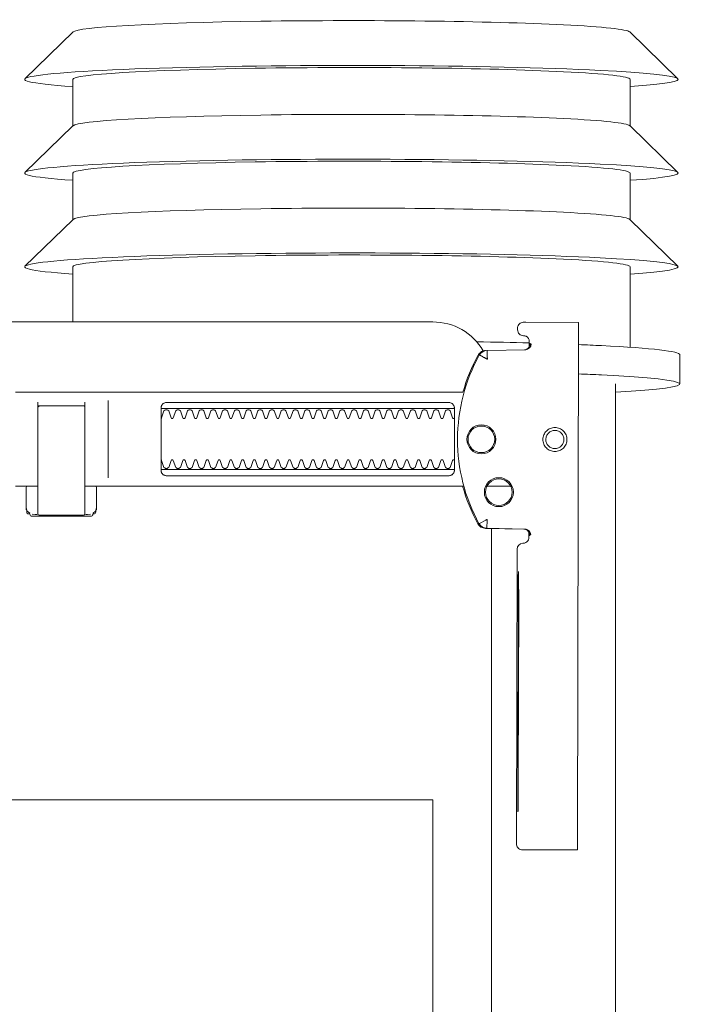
# Model space of a CAD drawing. Header units: millimetres. Extents: x 28291 to 177760, y -399809 to -170937.
# Tile 234 of 256: x 59724 to 59735, y -197977 to -197960. Entities that reach past the tile are written whole.
import ezdxf

# ---------------------------------------------------------------- set-up
doc = ezdxf.new("R2010")
doc.units = ezdxf.units.MM
doc.layers.get('0').update_dxf_attribs({"lineweight": 0})
doc.layers.add('!!_@ wypos sanit nd', color=7, linetype='Continuous', lineweight=0, plot=False)

# ---------------------------------------------------------------- blocks, each defined once
blk = doc.blocks.new('A$Cff2eaf8b')
for points in [[(-0.24945, 0.09108), (-0.24147, 0.09927)], [(-0.24136, 0.09113), (-0.23342, 0.09113), (-0.22548, 0.09927)], [(-0.22538, 0.09113), (-0.21743, 0.09113), (-0.2095, 0.09927)], [(-0.18941, 0.09963), (-0.19441, 0.09963)], [(-0.19567, 0.09113), (-0.20939, 0.09113)], [(-0.18941, 0.08863), (-0.04454, 0.08863), (-0.04035, 0.08853), (-0.03617, 0.08824), (-0.032, 0.08775), (-0.02786, 0.08707), (-0.02376, 0.08619), (-0.0197, 0.08513), (-0.0157, 0.08388), (-0.01176, 0.08244), (-0.00789, 0.08082), (-0.0041, 0.07902), (-0.0004, 0.07705), (0.0032, 0.0749), (0.0067, 0.0726), (0.01009, 0.07012), (0.01337, 0.0675)], [(-0.19839, 0.08237), (-0.11148, 0.08219)], [(-0.19594, 0.07411), (-0.19609, 0.07411), (-0.19639, 0.07411), (-0.19593, 0.07402), (-0.19578, 0.07396), (-0.19564, 0.07387), (-0.19551, 0.07376), (-0.1954, 0.07363), (-0.19532, 0.07349), (-0.19526, 0.07333), (-0.19523, 0.07317)], [(-0.16479, 0.06647), (-0.16466, 0.07302), (-0.16465, 0.07318), (-0.16461, 0.07333), (-0.16454, 0.07348), (-0.16445, 0.07361), (-0.16435, 0.07373), (-0.16422, 0.07383), (-0.16409, 0.07391), (-0.16394, 0.07396), (-0.16349, 0.07404), (-0.1638, 0.07405), (-0.16395, 0.07405)], [(-0.172, 0.07079), (-0.172, 0.06674)], [(-0.12195, 0.07209), (-0.15195, 0.07215)], [(-0.15195, 0.07205), (-0.12195, 0.07199)], [(0.16493, 0.0675), (-0.16477, 0.0675)], [(-0.172, -0.01362), (-0.172, -0.00982)], [(-0.172, 0.06279), (-0.172, -0.00182)], [(-0.1852, 0.06018), (-0.1852, 0.01218)], [(-0.1748, 0.01218), (-0.1748, 0.06018)], [(-0.11847, -0.0325), (-0.11847, 0.0575), (0.11153, 0.0575), (0.11153, -0.0325)], [(-0.17342, 0.00218), (-0.18659, 0.00218)], [(-0.172, 0.00012), (-0.17167, 0.00018), (-0.1682, 0.00018), (-0.1681, 0.00018), (-0.16799, 0.00016), (-0.16789, 0.00007), (-0.16779, 0.00006), (-0.16762, 0.00005), (-0.16752, 0.00005), (-0.16741, 0.00003), (-0.1673, -0.00004), (-0.16725, -0.00018), (-0.16725, -0.00044), (-0.16711, -0.00046), (-0.16701, -0.0005), (-0.16693, -0.00056), (-0.16688, -0.0007), (-0.16688, -0.01094), (-0.16692, -0.01107), (-0.16701, -0.01115), (-0.16725, -0.0112), (-0.16725, -0.01147), (-0.16728, -0.01157), (-0.16735, -0.01164), (-0.16746, -0.01168), (-0.16762, -0.01169), (-0.16775, -0.0117), (-0.16789, -0.01172), (-0.16797, -0.01179), (-0.16807, -0.01182), (-0.1682, -0.01182), (-0.17167, -0.01182), (-0.172, -0.01177)], [(-0.16829, 0.00017), (-0.16772, 0.00003), (-0.16738, -0.00042)], [(-0.16723, -0.00083), (-0.16714, -0.00136), (-0.16713, -0.00163)], [(-0.18633, -0.00182), (-0.17526, -0.00182), (-0.17367, -0.00182)], [(-0.24945, -0.00383), (-0.24147, -0.01202)], [(-0.24136, -0.00387), (-0.23342, -0.00387), (-0.22548, -0.01202)], [(-0.22538, -0.00387), (-0.21743, -0.00387), (-0.2095, -0.01202)], [(-0.2, -0.00387), (-0.20939, -0.00387)], [(-0.18633, -0.00982), (-0.18551, -0.00982), (-0.18567, -0.00972), (-0.1857, -0.00962)], [(-0.16713, -0.01002), (-0.16714, -0.01028), (-0.16723, -0.01081)], [(-0.16738, -0.01122), (-0.16772, -0.01167), (-0.16829, -0.01182)]]:
    blk.add_lwpolyline(points)
for points in [[(-0.19989, 0.08236), (-0.19995, 0.07336, 0.009369), (-0.19994, 0.07293), (-0.19992, 0.07276), (-0.19986, 0.07259), (-0.19979, 0.07243), (-0.19968, 0.07229), (-0.19955, 0.07217), (-0.19941, 0.07208), (-0.19924, 0.07201), (-0.19908, 0.07197), (-0.19895, 0.07196), (-0.1988, 0.07196)], [(-0.16413, 0.07389), (-0.16324, 0.07389), (-0.16303, 0.07386), (-0.16283, 0.0738), (-0.16264, 0.07369), (-0.16249, 0.07354), (-0.16237, 0.07337), (-0.16228, 0.07317), (-0.16225, 0.07297, 0.002299), (-0.16224, 0.07285, 0.40455), (-0.16124, 0.07188), (-0.11145, 0.07178), (-0.11127, 0.07178), (-0.11111, 0.07178), (-0.111, 0.07178), (-0.11083, 0.07179), (-0.11065, 0.07183), (-0.11049, 0.0719), (-0.11033, 0.072), (-0.1102, 0.07212), (-0.11009, 0.07227), (-0.11001, 0.07243), (-0.10996, 0.07261), (-0.10995, 0.07279), (-0.10997, 0.08178), (-0.10998, 0.08217)], [(-0.19576, 0.07395), (-0.19665, 0.07395, 0.282591), (-0.19754, 0.0734), (-0.19758, 0.07331), (-0.19761, 0.0732), (-0.19763, 0.07311), (-0.19764, 0.07296, -0.415352), (-0.19865, 0.07196)], [(-0.19623, 0.07426), (-0.19588, 0.0742), (-0.19555, 0.07399), (-0.19533, 0.07367), (-0.19523, 0.07332), (-0.19513, 0.06676), (-0.19513, 0.0667, 0.265347), (-0.19435, 0.06544, 0.125711), (-0.17997, 0.06173, 0.125711), (-0.16558, 0.06538, 0.26954), (-0.1648, 0.06667), (-0.16467, 0.07322), (-0.16464, 0.07344), (-0.16456, 0.07365), (-0.16444, 0.07383), (-0.16428, 0.07399), (-0.1641, 0.0741), (-0.16389, 0.07417), (-0.16368, 0.0742)], [(-0.15993, -0.0325), (-0.17249, -0.0325, 0.405519), (-0.172, -0.032), (-0.172, -0.0313, 0.414214), (-0.1725, -0.0308), (-0.1875, -0.0308, 0.414214), (-0.188, -0.0313), (-0.188, -0.032, 0.405519), (-0.18751, -0.0325), (-0.19, -0.0325, -0.414214), (-0.2, -0.0225), (-0.2, 0.0575, -0.266001), (-0.19506, 0.06612)], [(-0.19513, 0.06651), (-0.19511, 0.06632), (-0.19509, 0.06622), (-0.19506, 0.06612), (-0.19503, 0.06602), (-0.19498, 0.06592), (-0.19493, 0.06582), (-0.19488, 0.06573), (-0.19482, 0.06564), (-0.19475, 0.06556), (-0.19468, 0.06548), (-0.1946, 0.06541), (-0.19452, 0.06535), (-0.19443, 0.06529), (-0.19434, 0.06524), (-0.19358, 0.06483), (-0.19281, 0.06445), (-0.19203, 0.0641), (-0.19125, 0.06376), (-0.19045, 0.06345), (-0.18964, 0.06316), (-0.18882, 0.06289), (-0.188, 0.06265), (-0.188, -0.01362, 0.414214)], [(-0.172, 0.0626), (-0.17117, 0.06284), (-0.17034, 0.0631), (-0.16952, 0.06339), (-0.16872, 0.0637), (-0.16792, 0.06404), (-0.16713, 0.06439), (-0.16635, 0.06477), (-0.16558, 0.06518), (-0.16557, 0.06518, 0.269546), (-0.16479, 0.06647)], [(-0.18353, 0.01118, 0.182836), (-0.18364, 0.01127), (-0.18485, 0.01168, 0.050055), (-0.185, 0.01194), (-0.185, 0.01222, 0.050055), (-0.18485, 0.01248), (-0.18364, 0.01289, 0.719897), (-0.18364, 0.01327), (-0.18485, 0.01368, 0.050055), (-0.185, 0.01394), (-0.185, 0.01422, 0.050055), (-0.18485, 0.01448), (-0.18364, 0.01489, 0.719897), (-0.18364, 0.01527), (-0.18485, 0.01568, 0.050055), (-0.185, 0.01594), (-0.185, 0.01622, 0.050055), (-0.18485, 0.01648), (-0.18364, 0.01689, 0.719897), (-0.18364, 0.01727), (-0.18485, 0.01768, 0.050055), (-0.185, 0.01794), (-0.185, 0.01822, 0.050055), (-0.18485, 0.01848), (-0.18364, 0.01889, 0.719897), (-0.18364, 0.01927), (-0.18485, 0.01968, 0.050055), (-0.185, 0.01994), (-0.185, 0.02022, 0.050055), (-0.18485, 0.02048), (-0.18364, 0.02089, 0.719897), (-0.18364, 0.02127), (-0.18485, 0.02168, 0.050055), (-0.185, 0.02194), (-0.185, 0.02222, 0.050055), (-0.18485, 0.02248), (-0.18364, 0.02289, 0.719897), (-0.18364, 0.02327), (-0.18485, 0.02368, 0.050055), (-0.185, 0.02394), (-0.185, 0.02422, 0.050055), (-0.18485, 0.02448), (-0.18364, 0.02489, 0.719897), (-0.18364, 0.02527), (-0.18485, 0.02568, 0.050055), (-0.185, 0.02594), (-0.185, 0.02622, 0.050055), (-0.18485, 0.02648), (-0.18364, 0.02689, 0.719897), (-0.18364, 0.02727), (-0.18485, 0.02768, 0.050055), (-0.185, 0.02794), (-0.185, 0.02822, 0.050055), (-0.18485, 0.02848), (-0.18364, 0.02889, 0.719897), (-0.18364, 0.02927), (-0.18485, 0.02968, 0.050055), (-0.185, 0.02994), (-0.185, 0.03022, 0.050055), (-0.18485, 0.03048), (-0.18364, 0.03089, 0.719897), (-0.18364, 0.03127), (-0.18485, 0.03168, 0.050055), (-0.185, 0.03194), (-0.185, 0.03222, 0.050055), (-0.18485, 0.03248), (-0.18364, 0.03289, 0.719897), (-0.18364, 0.03327), (-0.18485, 0.03368, 0.050055), (-0.185, 0.03394), (-0.185, 0.03422, 0.050055), (-0.18485, 0.03448), (-0.18364, 0.03489, 0.719897), (-0.18364, 0.03527), (-0.18485, 0.03568, 0.050055), (-0.185, 0.03594), (-0.185, 0.03622, 0.050055), (-0.18485, 0.03648), (-0.18364, 0.03689, 0.719897), (-0.18364, 0.03727), (-0.18485, 0.03768, 0.050055), (-0.185, 0.03794), (-0.185, 0.03822, 0.050055), (-0.18485, 0.03848), (-0.18364, 0.03889, 0.719897), (-0.18364, 0.03927), (-0.18485, 0.03968, 0.050055), (-0.185, 0.03994), (-0.185, 0.04022, 0.050055), (-0.18485, 0.04048), (-0.18364, 0.04089, 0.719897), (-0.18364, 0.04127), (-0.18485, 0.04168, 0.050055), (-0.185, 0.04194), (-0.185, 0.04222, 0.050055), (-0.18485, 0.04248), (-0.18364, 0.04289, 0.719897), (-0.18364, 0.04327), (-0.18485, 0.04368, 0.050055), (-0.185, 0.04394), (-0.185, 0.04422, 0.050055), (-0.18485, 0.04448), (-0.18364, 0.04489, 0.719897), (-0.18364, 0.04527), (-0.18485, 0.04568, 0.050055), (-0.185, 0.04594), (-0.185, 0.04622, 0.050055), (-0.18485, 0.04648), (-0.18364, 0.04689, 0.719897), (-0.18364, 0.04727), (-0.18485, 0.04768, 0.050055), (-0.185, 0.04794), (-0.185, 0.04822, 0.050055), (-0.18485, 0.04848), (-0.18364, 0.04889, 0.719897), (-0.18364, 0.04927), (-0.18485, 0.04968, 0.050055), (-0.185, 0.04994), (-0.185, 0.05022, 0.050055), (-0.18485, 0.05048), (-0.18364, 0.05089, 0.719897), (-0.18364, 0.05127), (-0.18485, 0.05168, 0.050055), (-0.185, 0.05194), (-0.185, 0.05222, 0.050055), (-0.18485, 0.05248), (-0.18364, 0.05289, 0.719897), (-0.18364, 0.05327), (-0.18485, 0.05368, 0.050055), (-0.185, 0.05394), (-0.185, 0.05422, 0.050055), (-0.18485, 0.05448), (-0.18364, 0.05489, 0.719897), (-0.18364, 0.05527), (-0.18485, 0.05568, 0.050055), (-0.185, 0.05594), (-0.185, 0.05622, 0.050055), (-0.18485, 0.05648), (-0.18364, 0.05689, 0.719897), (-0.18364, 0.05727), (-0.18485, 0.05768, 0.050055), (-0.185, 0.05794), (-0.185, 0.05822, 0.050055), (-0.18485, 0.05848), (-0.18364, 0.05889, 0.719897), (-0.18364, 0.05927), (-0.18485, 0.05968, 0.050055), (-0.185, 0.05994), (-0.185, 0.06022, 0.050055), (-0.18485, 0.06048), (-0.18364, 0.06089, 0.474594), (-0.18353, 0.06118)], [(-0.17647, 0.06118, 0.474594), (-0.17636, 0.06089), (-0.17515, 0.06048, 0.050055), (-0.175, 0.06022), (-0.175, 0.05994, 0.050055), (-0.17515, 0.05968), (-0.17636, 0.05927, 0.719897), (-0.17636, 0.05889), (-0.17515, 0.05848, 0.050055), (-0.175, 0.05822), (-0.175, 0.05794, 0.050055), (-0.17515, 0.05768), (-0.17636, 0.05727, 0.719897), (-0.17636, 0.05689), (-0.17515, 0.05648, 0.050055), (-0.175, 0.05622), (-0.175, 0.05594, 0.050055), (-0.17515, 0.05568), (-0.17636, 0.05527, 0.719897), (-0.17636, 0.05489), (-0.17515, 0.05448, 0.050055), (-0.175, 0.05422), (-0.175, 0.05394, 0.050055), (-0.17515, 0.05368), (-0.17636, 0.05327, 0.719897), (-0.17636, 0.05289), (-0.17515, 0.05248, 0.050055), (-0.175, 0.05222), (-0.175, 0.05194, 0.050055), (-0.17515, 0.05168), (-0.17636, 0.05127, 0.719897), (-0.17636, 0.05089), (-0.17515, 0.05048, 0.050055), (-0.175, 0.05022), (-0.175, 0.04994, 0.050055), (-0.17515, 0.04968), (-0.17636, 0.04927, 0.719897), (-0.17636, 0.04889), (-0.17515, 0.04848, 0.050055), (-0.175, 0.04822), (-0.175, 0.04794, 0.050055), (-0.17515, 0.04768), (-0.17636, 0.04727, 0.719897), (-0.17636, 0.04689), (-0.17515, 0.04648, 0.050055), (-0.175, 0.04622), (-0.175, 0.04594, 0.050055), (-0.17515, 0.04568), (-0.17636, 0.04527, 0.719897), (-0.17636, 0.04489), (-0.17515, 0.04448, 0.050055), (-0.175, 0.04422), (-0.175, 0.04394, 0.050055), (-0.17515, 0.04368), (-0.17636, 0.04327, 0.719897), (-0.17636, 0.04289), (-0.17515, 0.04248, 0.050055), (-0.175, 0.04222), (-0.175, 0.04194, 0.050055), (-0.17515, 0.04168), (-0.17636, 0.04127, 0.719897), (-0.17636, 0.04089), (-0.17515, 0.04048, 0.050055), (-0.175, 0.04022), (-0.175, 0.03994, 0.050055), (-0.17515, 0.03968), (-0.17636, 0.03927, 0.719897), (-0.17636, 0.03889), (-0.17515, 0.03848, 0.050055), (-0.175, 0.03822), (-0.175, 0.03794, 0.050055), (-0.17515, 0.03768), (-0.17636, 0.03727, 0.719897), (-0.17636, 0.03689), (-0.17515, 0.03648, 0.050055), (-0.175, 0.03622), (-0.175, 0.03594, 0.050055), (-0.17515, 0.03568), (-0.17636, 0.03527, 0.719897), (-0.17636, 0.03489), (-0.17515, 0.03448, 0.050055), (-0.175, 0.03422), (-0.175, 0.03394, 0.050055), (-0.17515, 0.03368), (-0.17636, 0.03327, 0.719897), (-0.17636, 0.03289), (-0.17515, 0.03248, 0.050055), (-0.175, 0.03222), (-0.175, 0.03194, 0.050055), (-0.17515, 0.03168), (-0.17636, 0.03127, 0.719897), (-0.17636, 0.03089), (-0.17515, 0.03048, 0.050055), (-0.175, 0.03022), (-0.175, 0.02994, 0.050055), (-0.17515, 0.02968), (-0.17636, 0.02927, 0.719897), (-0.17636, 0.02889), (-0.17515, 0.02848, 0.050055), (-0.175, 0.02822), (-0.175, 0.02794, 0.050055), (-0.17515, 0.02768), (-0.17636, 0.02727, 0.719897), (-0.17636, 0.02689), (-0.17515, 0.02648, 0.050055), (-0.175, 0.02622), (-0.175, 0.02594, 0.050055), (-0.17515, 0.02568), (-0.17636, 0.02527, 0.719897), (-0.17636, 0.02489), (-0.17515, 0.02448, 0.050055), (-0.175, 0.02422), (-0.175, 0.02394, 0.050055), (-0.17515, 0.02368), (-0.17636, 0.02327, 0.719897), (-0.17636, 0.02289), (-0.17515, 0.02248, 0.050055), (-0.175, 0.02222), (-0.175, 0.02194, 0.050055), (-0.17515, 0.02168), (-0.17636, 0.02127, 0.719897), (-0.17636, 0.02089), (-0.17515, 0.02048, 0.050055), (-0.175, 0.02022), (-0.175, 0.01994, 0.050055), (-0.17515, 0.01968), (-0.17636, 0.01927, 0.719897), (-0.17636, 0.01889), (-0.17515, 0.01848, 0.050055), (-0.175, 0.01822), (-0.175, 0.01794, 0.050055), (-0.17515, 0.01768), (-0.17636, 0.01727, 0.719897), (-0.17636, 0.01689), (-0.17515, 0.01648, 0.050055), (-0.175, 0.01622), (-0.175, 0.01594, 0.050055), (-0.17515, 0.01568), (-0.17636, 0.01527, 0.719897), (-0.17636, 0.01489), (-0.17515, 0.01448, 0.050055), (-0.175, 0.01422), (-0.175, 0.01394, 0.050055), (-0.17515, 0.01368), (-0.17636, 0.01327, 0.719897), (-0.17636, 0.01289), (-0.17515, 0.01248, 0.050055), (-0.175, 0.01222), (-0.175, 0.01194, 0.050055), (-0.17515, 0.01168), (-0.17636, 0.01127, 0.182836), (-0.17647, 0.01118)], [(-0.1857, -0.00202), (-0.1857, -0.00962), (-0.1857, -0.00202), (-0.18567, -0.00192), (-0.18559, -0.00184), (-0.17696, -0.00182), (-0.16725, -0.00182, -0.414214), (-0.16705, -0.00202), (-0.16705, -0.00962, -0.414214), (-0.16725, -0.00982), (-0.18543, -0.00982), (-0.18553, -0.00978), (-0.1856, -0.00962)]]:
    blk.add_lwpolyline(points, format="xyb")
for points in [[(-0.17994, 0.08038), (-0.17974, 0.08037), (-0.17954, 0.08034), (-0.17935, 0.08029), (-0.17916, 0.08022), (-0.17897, 0.08013), (-0.1788, 0.08003), (-0.17864, 0.07991), (-0.17849, 0.07978), (-0.17836, 0.07963), (-0.17824, 0.07947), (-0.17814, 0.07929), (-0.17805, 0.07911), (-0.17798, 0.07892), (-0.17793, 0.07873), (-0.17791, 0.07853), (-0.1779, 0.07833), (-0.17791, 0.07813), (-0.17794, 0.07793), (-0.17799, 0.07773), (-0.17805, 0.07754), (-0.17814, 0.07736), (-0.17824, 0.07719), (-0.17836, 0.07703), (-0.1785, 0.07688), (-0.17865, 0.07675), (-0.17881, 0.07663), (-0.17898, 0.07652), (-0.17916, 0.07644), (-0.17935, 0.07637), (-0.17955, 0.07632), (-0.17975, 0.07629), (-0.17995, 0.07628), (-0.18015, 0.07629), (-0.18035, 0.07632), (-0.18054, 0.07637), (-0.18073, 0.07644), (-0.18091, 0.07653), (-0.18109, 0.07663), (-0.18125, 0.07675), (-0.18139, 0.07689), (-0.18153, 0.07704), (-0.18165, 0.0772), (-0.18175, 0.07737), (-0.18184, 0.07755), (-0.1819, 0.07774), (-0.18195, 0.07794), (-0.18198, 0.07813), (-0.18199, 0.07834), (-0.18198, 0.07854), (-0.18195, 0.07873), (-0.1819, 0.07893), (-0.18183, 0.07912), (-0.18175, 0.0793), (-0.18164, 0.07947), (-0.18152, 0.07963), (-0.18139, 0.07978), (-0.18124, 0.07992), (-0.18108, 0.08004), (-0.18091, 0.08014), (-0.18072, 0.08022), (-0.18053, 0.08029), (-0.18034, 0.08034), (-0.18014, 0.08037)], [(-0.17994, 0.07987), (-0.17979, 0.07987), (-0.17964, 0.07984), (-0.17949, 0.07981), (-0.17935, 0.07976), (-0.17921, 0.07969), (-0.17908, 0.07961), (-0.17896, 0.07952), (-0.17885, 0.07942), (-0.17874, 0.07931), (-0.17865, 0.07918), (-0.17858, 0.07905), (-0.17851, 0.07892), (-0.17846, 0.07877), (-0.17842, 0.07862), (-0.1784, 0.07847), (-0.17839, 0.07832), (-0.1784, 0.07817), (-0.17842, 0.07802), (-0.17846, 0.07787), (-0.17851, 0.07773), (-0.17858, 0.07759), (-0.17866, 0.07746), (-0.17875, 0.07734), (-0.17885, 0.07723), (-0.17896, 0.07712), (-0.17909, 0.07703), (-0.17922, 0.07696), (-0.17935, 0.07689), (-0.1795, 0.07684), (-0.17964, 0.0768), (-0.1798, 0.07678), (-0.17995, 0.07677), (-0.1801, 0.07678), (-0.18025, 0.07681), (-0.1804, 0.07684), (-0.18054, 0.07689), (-0.18068, 0.07696), (-0.18081, 0.07704), (-0.18093, 0.07713), (-0.18104, 0.07723), (-0.18114, 0.07734), (-0.18123, 0.07747), (-0.18131, 0.0776), (-0.18138, 0.07773), (-0.18143, 0.07788), (-0.18146, 0.07803), (-0.18149, 0.07818), (-0.18149, 0.07833), (-0.18149, 0.07848), (-0.18146, 0.07863), (-0.18143, 0.07878), (-0.18137, 0.07892), (-0.18131, 0.07906), (-0.18123, 0.07919), (-0.18114, 0.07931), (-0.18104, 0.07942), (-0.18092, 0.07952), (-0.1808, 0.07962), (-0.18067, 0.07969), (-0.18053, 0.07976), (-0.18039, 0.07981), (-0.18024, 0.07985), (-0.18009, 0.07987)], [(-0.17471, 0.06118), (-0.17462, 0.06118), (-0.17454, 0.06117), (-0.17445, 0.06115), (-0.17437, 0.06113), (-0.17428, 0.06109), (-0.1742, 0.06105), (-0.17413, 0.061), (-0.17406, 0.06095), (-0.174, 0.06088), (-0.17394, 0.06081), (-0.17389, 0.06072), (-0.17384, 0.06062), (-0.17381, 0.06052), (-0.17378, 0.06041), (-0.17376, 0.06029), (-0.17376, 0.06018), (-0.17376, 0.01218), (-0.17376, 0.01206), (-0.17378, 0.01195), (-0.17381, 0.01184), (-0.17384, 0.01173), (-0.17389, 0.01164), (-0.17394, 0.01155), (-0.174, 0.01148), (-0.17406, 0.01141), (-0.17413, 0.01135), (-0.1742, 0.01131), (-0.17428, 0.01126), (-0.17437, 0.01123), (-0.17445, 0.01121), (-0.17454, 0.01119), (-0.17462, 0.01118), (-0.17471, 0.01118), (-0.18529, 0.01118), (-0.18538, 0.01118), (-0.18547, 0.01119), (-0.18555, 0.01121), (-0.18564, 0.01123), (-0.18572, 0.01126), (-0.1858, 0.01131), (-0.18587, 0.01135), (-0.18594, 0.01141), (-0.18601, 0.01148), (-0.18606, 0.01155), (-0.18612, 0.01164), (-0.18616, 0.01173), (-0.1862, 0.01184), (-0.18623, 0.01195), (-0.18624, 0.01206), (-0.18625, 0.01218), (-0.18625, 0.06018), (-0.18624, 0.06029), (-0.18623, 0.06041), (-0.1862, 0.06052), (-0.18616, 0.06062), (-0.18612, 0.06072), (-0.18606, 0.06081), (-0.18601, 0.06088), (-0.18594, 0.06095), (-0.18587, 0.061), (-0.1858, 0.06105), (-0.18572, 0.06109), (-0.18564, 0.06113), (-0.18555, 0.06115), (-0.18547, 0.06117), (-0.18538, 0.06118), (-0.18529, 0.06118)]]:
    blk.add_lwpolyline(points, close=True)
for points in [[(-0.19436, 0.06548), (-0.19435, 0.06548), (-0.19435, 0.06548), (-0.19435, 0.06548), (-0.19435, 0.06548), (-0.19435, 0.06548), (-0.19435, 0.06548), (-0.19435, 0.06548), (-0.19435, 0.06548), (-0.19435, 0.06548), (-0.19435, 0.06548), (-0.19435, 0.06548), (-0.19435, 0.06548), (-0.19435, 0.06548), (-0.19435, 0.06548), (-0.19435, 0.06548), (-0.19435, 0.06548), (-0.19435, 0.06548), (-0.19435, 0.06548), (-0.19435, 0.06549), (-0.19435, 0.06549), (-0.19435, 0.06549), (-0.19435, 0.06549), (-0.19435, 0.06549), (-0.19435, 0.06549), (-0.19435, 0.0655), (-0.19435, 0.0655), (-0.19434, 0.0655), (-0.19434, 0.06551), (-0.19434, 0.06551), (-0.19434, 0.06552), (-0.19433, 0.06552), (-0.19433, 0.06553), (-0.19433, 0.06553), (-0.19433, 0.06554), (-0.19432, 0.06554), (-0.19432, 0.06555), (-0.19432, 0.06555), (-0.19432, 0.06556), (-0.19431, 0.06556), (-0.19431, 0.06557), (-0.19431, 0.06558), (-0.1943, 0.06558), (-0.1943, 0.06559), (-0.19429, 0.0656), (-0.19429, 0.06561), (-0.19429, 0.06561), (-0.19428, 0.06562), (-0.19428, 0.06563), (-0.19427, 0.06564), (-0.19427, 0.06565), (-0.19426, 0.06566), (-0.19426, 0.06566), (-0.19425, 0.06567), (-0.19425, 0.06568), (-0.19424, 0.06569), (-0.19424, 0.0657), (-0.19423, 0.06571), (-0.19423, 0.06572), (-0.19422, 0.06573), (-0.19422, 0.06574), (-0.19421, 0.06575), (-0.1942, 0.06576), (-0.1942, 0.06578), (-0.19419, 0.06579), (-0.19419, 0.0658), (-0.19418, 0.06581), (-0.19417, 0.06582), (-0.19417, 0.06583), (-0.19416, 0.06585), (-0.19415, 0.06586), (-0.19414, 0.06588), (-0.19413, 0.06591), (-0.19411, 0.06594), (-0.1941, 0.06596), (-0.19408, 0.06599), (-0.19407, 0.06602), (-0.19405, 0.06605), (-0.19395, 0.06623), (-0.19393, 0.06626), (-0.1939, 0.06633), (-0.19388, 0.06636), (-0.19386, 0.0664), (-0.19384, 0.06643), (-0.19382, 0.06646), (-0.1938, 0.0665), (-0.19378, 0.06653), (-0.19377, 0.06657), (-0.19376, 0.06659), (-0.19375, 0.0666), (-0.19375, 0.0666), (-0.19374, 0.06662), (-0.19373, 0.06663), (-0.19372, 0.06664), (-0.19372, 0.06665), (-0.19371, 0.06666), (-0.19371, 0.06667), (-0.19371, 0.06667), (-0.1937, 0.06668), (-0.1937, 0.06668), (-0.1937, 0.06668), (-0.1937, 0.06669), (-0.1937, 0.06669), (-0.1937, 0.0667), (-0.19369, 0.06671), (-0.19369, 0.06671), (-0.19369, 0.06672), (-0.19368, 0.06672), (-0.19368, 0.06672), (-0.19368, 0.06673), (-0.19367, 0.06673), (-0.19367, 0.06674), (-0.19367, 0.06674), (-0.19366, 0.06674), (-0.19365, 0.06675), (-0.19365, 0.06675), (-0.19364, 0.06676), (-0.19364, 0.06676), (-0.19364, 0.06676), (-0.19364, 0.06677), (-0.19363, 0.06677), (-0.19363, 0.06678), (-0.19363, 0.06678), (-0.19363, 0.06678), (-0.19363, 0.06679), (-0.19363, 0.06679), (-0.19363, 0.0668), (-0.19363, 0.0668), (-0.19363, 0.06681), (-0.19364, 0.06681), (-0.19364, 0.06681), (-0.19364, 0.06682), (-0.19364, 0.06682), (-0.19364, 0.06682), (-0.19365, 0.06682), (-0.19365, 0.06682), (-0.19365, 0.06682), (-0.19365, 0.06682), (-0.19365, 0.06682), (-0.19366, 0.06682), (-0.19366, 0.06682), (-0.19366, 0.06682), (-0.19366, 0.06682), (-0.19366, 0.06682), (-0.19367, 0.06682), (-0.19367, 0.06682), (-0.19367, 0.06682), (-0.19367, 0.06682), (-0.19367, 0.06682), (-0.19368, 0.06682), (-0.19368, 0.06682), (-0.19369, 0.06682), (-0.19369, 0.06682), (-0.19369, 0.06681), (-0.1937, 0.06681), (-0.1937, 0.06681), (-0.19371, 0.06681), (-0.19371, 0.06681), (-0.19371, 0.06681), (-0.19371, 0.06681), (-0.19372, 0.0668), (-0.19372, 0.0668), (-0.19373, 0.0668), (-0.19373, 0.0668), (-0.19374, 0.0668), (-0.19374, 0.0668), (-0.19374, 0.0668), (-0.19375, 0.0668), (-0.19375, 0.06681), (-0.19376, 0.06681), (-0.19376, 0.06681), (-0.19377, 0.06681), (-0.19377, 0.06681), (-0.19377, 0.06681), (-0.19377, 0.06681), (-0.19378, 0.06681), (-0.19378, 0.06681), (-0.19378, 0.06681), (-0.19378, 0.06681), (-0.19379, 0.06681), (-0.19379, 0.06681), (-0.19379, 0.06681), (-0.19379, 0.06681), (-0.1938, 0.06681), (-0.1938, 0.06681), (-0.19381, 0.06681), (-0.19381, 0.06681), (-0.19382, 0.06681), (-0.19383, 0.06681), (-0.19383, 0.06681), (-0.19384, 0.06681), (-0.19385, 0.06681), (-0.19385, 0.06681), (-0.19386, 0.06681), (-0.19387, 0.06681), (-0.19388, 0.06681), (-0.19389, 0.06681), (-0.19389, 0.0668), (-0.1939, 0.0668), (-0.19391, 0.0668), (-0.19392, 0.0668), (-0.19397, 0.0668), (-0.19398, 0.0668), (-0.19399, 0.0668), (-0.194, 0.0668), (-0.19401, 0.0668), (-0.19402, 0.0668), (-0.19403, 0.0668), (-0.19405, 0.0668), (-0.19406, 0.0668), (-0.19407, 0.0668), (-0.19408, 0.0668), (-0.19409, 0.0668), (-0.1941, 0.0668), (-0.19412, 0.0668), (-0.19417, 0.0668), (-0.19419, 0.0668), (-0.19421, 0.0668), (-0.19424, 0.0668), (-0.19426, 0.0668), (-0.19429, 0.0668), (-0.19431, 0.0668), (-0.19433, 0.0668), (-0.19436, 0.0668), (-0.19438, 0.06679), (-0.19455, 0.06679), (-0.19457, 0.06679), (-0.19459, 0.06679), (-0.19461, 0.06679), (-0.19463, 0.06679), (-0.19464, 0.06679), (-0.19465, 0.06679), (-0.19466, 0.06679), (-0.19467, 0.06679), (-0.19468, 0.06679), (-0.19469, 0.06679), (-0.1947, 0.06679), (-0.19471, 0.06679), (-0.19472, 0.06679), (-0.19473, 0.06679), (-0.19474, 0.06679), (-0.19474, 0.06679), (-0.19475, 0.06679), (-0.19476, 0.06679), (-0.19477, 0.06679), (-0.19478, 0.06679), (-0.19479, 0.06679), (-0.1948, 0.06679), (-0.1948, 0.06679), (-0.19481, 0.06679), (-0.19482, 0.06678), (-0.19483, 0.06678), (-0.19484, 0.06678), (-0.19484, 0.06678), (-0.19485, 0.06678), (-0.19486, 0.06678), (-0.19487, 0.06678), (-0.19487, 0.06678), (-0.19488, 0.06678), (-0.19489, 0.06678), (-0.1949, 0.06678), (-0.1949, 0.06678), (-0.19491, 0.06678), (-0.19492, 0.06678), (-0.19492, 0.06678), (-0.19493, 0.06678), (-0.19494, 0.06678), (-0.19494, 0.06678), (-0.19495, 0.06678), (-0.19496, 0.06678), (-0.19496, 0.06678), (-0.19497, 0.06678), (-0.19499, 0.06678), (-0.19499, 0.06678), (-0.195, 0.06678), (-0.195, 0.06678), (-0.19501, 0.06678), (-0.19501, 0.06678), (-0.19502, 0.06678), (-0.19502, 0.06678), (-0.19503, 0.06678), (-0.19503, 0.06678), (-0.19504, 0.06678), (-0.19504, 0.06678), (-0.19505, 0.06678), (-0.19505, 0.06678), (-0.19505, 0.06678), (-0.19506, 0.06678), (-0.19506, 0.06678), (-0.19507, 0.06678), (-0.19507, 0.06678), (-0.19507, 0.06678), (-0.19508, 0.06678), (-0.19508, 0.06678), (-0.19508, 0.06678), (-0.19509, 0.06678), (-0.19509, 0.06678), (-0.19509, 0.06678), (-0.1951, 0.06678), (-0.1951, 0.06678), (-0.1951, 0.06678), (-0.19511, 0.06678), (-0.19511, 0.06678), (-0.19511, 0.06678), (-0.19511, 0.06678), (-0.19511, 0.06678), (-0.19512, 0.06678), (-0.19512, 0.06678), (-0.19512, 0.06678), (-0.19512, 0.06678), (-0.19512, 0.06678), (-0.19512, 0.06678), (-0.19513, 0.06678), (-0.19513, 0.06677), (-0.19513, 0.06677), (-0.19513, 0.06677), (-0.19513, 0.06677), (-0.19513, 0.06677), (-0.19513, 0.06677), (-0.19513, 0.06677), (-0.19513, 0.06677), (-0.19513, 0.06677), (-0.19513, 0.06677), (-0.19513, 0.06677), (-0.19513, 0.06677), (-0.19513, 0.06677), (-0.19513, 0.06677), (-0.19513, 0.06677), (-0.19513, 0.06678), (-0.19513, 0.06678), (-0.19513, 0.06678), (-0.19513, 0.06678), (-0.19513, 0.06678), (-0.19513, 0.06678), (-0.19513, 0.06678), (-0.19513, 0.06678), (-0.19513, 0.06678), (-0.19513, 0.06678), (-0.19513, 0.06678), (-0.19513, 0.06678), (-0.19513, 0.06678), (-0.19513, 0.06678), (-0.19513, 0.06678), (-0.19513, 0.06677), (-0.19513, 0.06677, 0.269547)], [(-0.1648, 0.06671), (-0.16481, 0.06671), (-0.16485, 0.06672), (-0.16497, 0.06672), (-0.16603, 0.06675), (-0.16612, 0.06675), (-0.16616, 0.06675), (-0.1662, 0.06675), (-0.16623, 0.06676), (-0.16627, 0.06677), (-0.1663, 0.06675), (-0.1663, 0.06672), (-0.16628, 0.0667), (-0.16625, 0.06667), (-0.16623, 0.06663), (-0.16622, 0.0666), (-0.1662, 0.06657), (-0.16561, 0.06549), (-0.1656, 0.06545), (-0.16558, 0.06542, 0.269546)]]:
    blk.add_lwpolyline(points, format="xyb", close=True)
for centre, radius in [((-0.17096, 0.06877), 0.00247), ((-0.17096, 0.06877), 0.00227), ((-0.17997, 0.06579), 0.00247), ((-0.17997, 0.06579), 0.00227)]:
    blk.add_circle(centre, radius)
for centre, major_axis, ratio, start_param, end_param in [((-0.18941, 0.04363), (0, 0.056), 0.04256, 5.645661, 6.988802), ((-0.24136, 0.04363), (0, 0.0557), 0.04256, 5.733752, 6.988802), ((-0.22538, 0.04363), (0, 0.0557), 0.04256, 5.733752, 6.988802), ((-0.20939, 0.04363), (0, 0.0557), 0.04256, 5.733752, 6.988802), ((-0.19441, 0.04363), (0, 0.056), 0.04256, 0, 0.705617), ((-0.24936, 0.04363), (0, 0.0475), 0.04256, 0.043665, 0.705617), ((-0.24136, 0.04363), (0, 0.0475), 0.04256, 0, 0.705617), ((-0.23337, 0.04363), (0, 0.0475), 0.04256, 0.043665, 0.705617), ((-0.22538, 0.04363), (0, 0.0475), 0.04256, 0, 0.705617), ((-0.21739, 0.04363), (0, 0.0475), 0.04256, 0.043665, 0.705617), ((-0.20939, 0.04363), (0, 0.0475), 0.04256, 0, 0.705617), ((-0.24136, 0.04363), (0, 0.0557), 0.04256, 0.705617, 3.691026), ((-0.22538, 0.04363), (0, 0.0557), 0.04256, 0.705617, 3.691026), ((-0.20939, 0.04363), (0, 0.0557), 0.04256, 0.705617, 3.691026), ((-0.19441, 0.04363), (0, 0.056), 0.04256, 0.705617, 0.806963), ((-0.18941, 0.04363), (0, 0.056), 0.04256, 0.705617, 0.807212), ((-0.19839, 0.08235), (-0.0015, 0), 0.008726, 4.712674, 6.283151), ((-0.11148, 0.08218), (-0.0015, 0), 0.008726, 3.141878, 4.712682), ((-0.24936, 0.04363), (0, 0.0475), 0.04256, 0.705617, 3.097928), ((-0.24136, 0.04363), (0, 0.0475), 0.04256, 0.705617, 3.141593), ((-0.23337, 0.04363), (0, 0.0475), 0.04256, 0.705617, 3.097928), ((-0.22538, 0.04363), (0, 0.0475), 0.04256, 0.705617, 3.141593), ((-0.21739, 0.04363), (0, 0.0475), 0.04256, 0.705617, 3.097928), ((-0.20939, 0.04363), (0, 0.0475), 0.04256, 0.705617, 3.141593), ((-0.19664, 0.07495), (-0.000002, -0.001), 0.000289, 6.274459, 6.283185), ((-0.19441, 0.04363), (0, 0.056), 0.04256, 0.998527, 1.179108), ((-0.16324, 0.07489), (-0.000002, -0.001), 0.000289, 6.274459, 6.283185), ((-0.19879, 0.07296), (-0.000011, -0.001), 0.706875, 0, 0.012337), ((-0.19844, 0.07196), (-0.000501, 0.000001), 0.008726, 0.786107, 1.14947), ((-0.19864, 0.07296), (-0.000006, -0.001), 0.408573, 0, 0.00956), ((-0.15195, 0.0721), (0.0055, -0.00001), 0.008726, 1.571085, 4.712678), ((-0.12195, 0.07204), (0.0055, -0.00001), 0.008726, 4.712678, 7.854271), ((-0.19463, 0.06658), (-0.0005, -0.000008), 0.017454, 0, 0.000137), ((-0.1653, 0.06668), (0.0005, -0.00001), 0.000006, 6.282744, 6.283185), ((-0.1852, 0.06018), (0, 0.001), 0.000289, 4.712389, 6.283185), ((-0.1748, 0.06018), (0, -0.001), 0.000289, 1.570796, 3.141593), ((-0.1852, 0.01218), (0, -0.001), 0.000289, 0, 1.570796), ((-0.1748, 0.01218), (0, -0.001), 0.000289, 0, 1.570796), ((-0.16763, -0.00015), (0.000004, 0.0002), 0.133184, 0.00502, 0.005026), ((-0.16723, -0.00065), (0.000013, 0.0002), 0.223, 0.006306, 0.006351), ((-0.16763, -0.01149), (0.000004, -0.0002), 0.133184, 6.278107, 6.278112), ((-0.16723, -0.011), (0.000013, -0.0002), 0.223, 6.276731, 6.276777)]:
    blk.add_ellipse(centre, major_axis=major_axis, ratio=ratio, start_param=start_param, end_param=end_param)

msp = doc.modelspace()

# ---------------------------------------------------------------- block references
at = {"layer": '!!_@ wypos sanit nd', "xscale": 100, "yscale": 100, "zscale": 100, "rotation": 270}
msp.add_blockref('A$Cff2eaf8b', (59724.83434, -197985.6283), dxfattribs=at)

doc.saveas('drawing.dxf')
